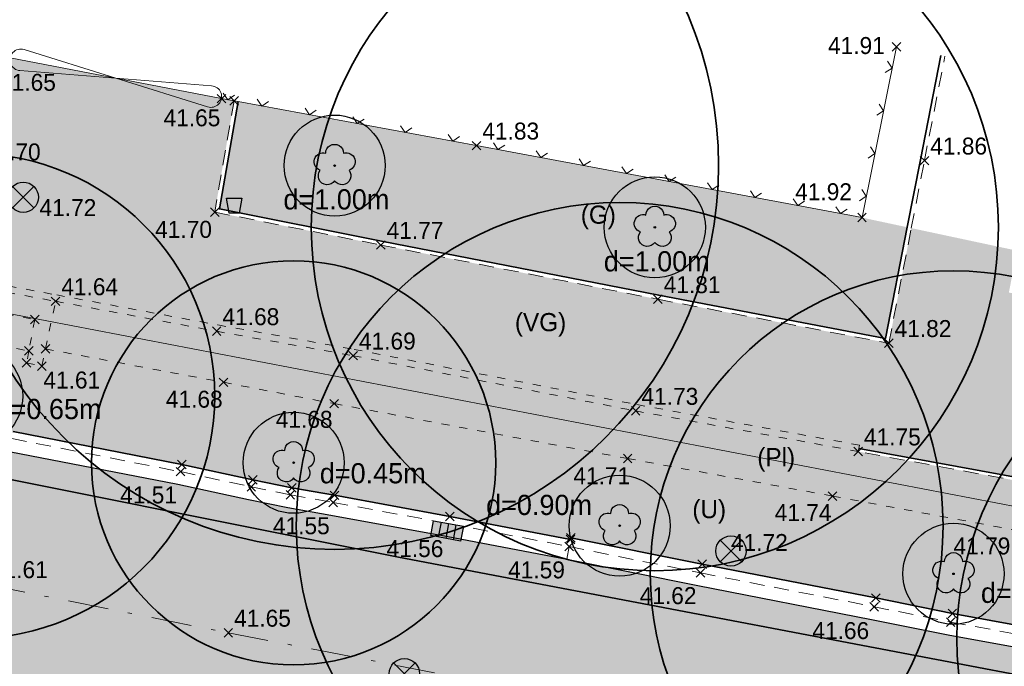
# Model space of a CAD drawing. Extents: x 353221 to 353633, y 5707812 to 5707954.
# Tile 15 of 35: x 353447 to 353471, y 5707879 to 5707895. Entities that reach past the tile are written whole.
import ezdxf

# ---------------------------------------------------------------- set-up
doc = ezdxf.new("R2010")
doc.units = 0
doc.header["$MEASUREMENT"] = 0
for name, pattern in [('LINE_LT_6', [0.62, 0.37, -0.25]), ('LINE_LT_7', [0.45, 0.2, -0.25]), ('LINE_LT_8', [2.1, 1, -0.5, 0.1, -0.5])]:
    doc.linetypes.add(name, pattern=pattern)
for name, color, linetype in [('ALK', 7, 'Continuous'), ('Beschriftung-Punkte', 7, 'Continuous'), ('Bordstein', 7, 'Continuous'), ('Bäume', 7, 'Continuous'), ('Einbauten', 7, 'Continuous'), ('Fahrbahnmitte', 7, 'Continuous'), ('Fahrbahnmitte_Punkt', 7, 'Continuous'), ('Hinweistext_Baum', 7, 'Continuous'), ('Kanaldeckel', 7, 'Continuous'), ('Oberfläche', 7, 'Continuous'), ('Punkte_Geh- und Radweg', 7, 'Continuous'), ('Punkte_Gelände', 7, 'Continuous'), ('Punkte_OK-Bordstein', 7, 'Continuous'), ('Punkte_UK-Bordstein', 7, 'Continuous'), ('Rinne', 7, 'Continuous'), ('Straßenabläufe', 7, 'Continuous'), ('Topographie', 7, 'Continuous'), ('Vers-Wasser', 7, 'Continuous'), ('ZZF_Asphalt', 7, 'Continuous'), ('ZZF_Betongroßpflaster', 7, 'Continuous'), ('ZZF_Betonkleinpflaster', 7, 'Continuous'), ('ZZF_Betonplatten', 7, 'Continuous'), ('ZZF_Betonverbundpflaster', 7, 'Continuous'), ('ZZF_Grünfläche', 7, 'Continuous'), ('ZZF_Unbefestigte Fläche', 7, 'Continuous'), ('ZZL_Rinne_HK', 7, 'Continuous')]:
    doc.layers.add(name, color=color, linetype=linetype)
doc.styles.add('2009', font='txt', dxfattribs={"height": 1})
doc.styles.add('2307', font='txt', dxfattribs={"height": 1})
doc.styles.add('59', font='txt', dxfattribs={"height": 1})

# ---------------------------------------------------------------- blocks, each defined once
blk = doc.blocks.new('6022')
at = {"color": 1, "lineweight": 13, "true_color": 0xff0000}
for q in [(-0.569528, -0.569528), (0.569528, -0.569528)]:
    blk.add_line((0, 0), q, dxfattribs=at)
blk = doc.blocks.new('SymLine60')
at = {"xscale": 0.25, "yscale": 0.25, "rotation": 258.6223388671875}
for p in [(353468.336625, 5707893.629375), (353468.123875, 5707892.572125), (353467.911125, 5707891.514875), (353467.698375, 5707890.457625)]:
    blk.add_blockref('6022', p, dxfattribs=at)
blk = doc.blocks.new('SymLine64')
at = {"xscale": 0.25, "yscale": 0.25, "rotation": 169.7112213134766}
blk.add_blockref('6022', (353451.901, 5707892.8455), dxfattribs=at)
blk = doc.blocks.new('SymLine74')
at = {"xscale": 0.25, "yscale": 0.25}
for p, rotation in [((353452.746, 5707892.691), 169.5333526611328), ((353453.926, 5707892.473), 169.5333526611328), ((353455.106, 5707892.255), 169.5333526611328), ((353456.286, 5707892.037), 169.5333526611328), ((353457.466, 5707891.819), 169.5333526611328), ((353458.586, 5707891.611), 169.4209899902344), ((353459.645, 5707891.413), 169.4209899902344), ((353460.705, 5707891.215), 169.4209899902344), ((353461.764, 5707891.017), 169.4209899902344), ((353462.824, 5707890.82), 169.4209899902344), ((353463.884, 5707890.622), 169.4209899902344), ((353464.943, 5707890.424), 169.4209899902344), ((353466.003, 5707890.226), 169.4209899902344), ((353467.062, 5707890.028), 169.4209899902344)]:
    blk.add_blockref('6022', p, dxfattribs=dict(at, rotation=rotation))
blk = doc.blocks.new('90018')
at = {"true_color": 0x000000}
h = blk.add_hatch(color=18, dxfattribs=at)
edge = h.paths.add_edge_path(flags=0)
edge.add_arc((0, 0), 1.5, 0, 360)
at = {"color": 1, "lineweight": 25, "true_color": 0xff0000}
for p, q in [((-1.06066, -1.06066), (1.06066, 1.06066)), ((-1.06066, 1.06066), (1.06066, -1.06066))]:
    blk.add_line(p, q, dxfattribs=at)
blk.add_circle((0, 0), 1.5, dxfattribs=at)
blk = doc.blocks.new('609')
at = {"color": 7, "lineweight": 25, "true_color": 0xffffff}
for p, q in [((0, 0), (-0.53033, 0.53033)), ((-0.53033, -0.53033), (0.53033, 0.53033)), ((0, 0), (0.53033, -0.53033))]:
    blk.add_line(p, q, dxfattribs=at)
blk = doc.blocks.new('610')
at = {"color": 7, "lineweight": 25, "true_color": 0xffffff}
for p, q in [((0.53033, 0.53033), (-0.53033, -0.53033)), ((-0.53033, 0.53033), (0.53033, -0.53033))]:
    blk.add_line(p, q, dxfattribs=at)
blk = doc.blocks.new('90029')
at = {"true_color": 0x000000}
blk.add_hatch(color=18, dxfattribs=at).paths.add_polyline_path([(-0.75, 0.75), (0.75, 0.75), (0.500025, -0.75), (-0.500025, -0.75)])
at = {"color": 1, "lineweight": 25, "true_color": 0xff0000}
blk.add_lwpolyline([(-0.75, 0.75), (0.75, 0.75), (0.500025, -0.75), (-0.500025, -0.75), (-0.75, 0.75)], close=True, dxfattribs=at)
blk = doc.blocks.new('90024')
at = {"color": 3, "lineweight": 25, "true_color": 0x00ff00}
blk.add_lwpolyline([(-0.440994, 0.606651, -1.005342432), (0.440994, 0.606651, -0.999998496), (0.713109, -0.232323, -1.043504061), (0, -0.75, -1.043504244), (-0.713109, -0.232323, -0.999998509), (-0.440994, 0.606651)], format="xyb", close=True, dxfattribs=at)
blk.add_circle((0, 0), 0.039, dxfattribs=at)
blk = doc.blocks.new('90005')
at = {"true_color": 0x000000}
blk.add_hatch(color=18, dxfattribs=at).paths.add_polyline_path([(-1.500008, 0.000002), (1.500008, -0.000002), (1.500009, -1.500008), (-1.500008, -1.500009)])
at = {"color": 1, "lineweight": 25, "true_color": 0xff0000}
for p, q in [((-1.500008, 0.000002), (1.500008, -0.000002)), ((-1.500008, -1.500009), (-1.500008, 0.000002)), ((-0.750003, 0), (-0.750004, -1.500008)), ((0, 0), (-0.000002, -1.500008)), ((0.750003, 0), (0.750004, -1.500008)), ((1.500008, -0.000002), (1.500009, -1.500008)), ((1.500009, -1.500008), (-1.500008, -1.500009))]:
    blk.add_line(p, q, dxfattribs=at)

msp = doc.modelspace()

# ---------------------------------------------------------------- hatches: boundary and pattern name
at = {"layer": 'ZZF_Asphalt', "true_color": 0xffff78}
msp.add_hatch(color=51, dxfattribs=at).paths.add_polyline_path([(353515.998, 5707870.943), (353515.969, 5707870.785), (353514.214, 5707871.118), (353511.29, 5707871.667), (353509.518, 5707871.977), (353508.246, 5707872.242), (353505.305, 5707872.778), (353504.888, 5707872.871), (353502.77, 5707873.276), (353498.264, 5707874.113), (353497.211, 5707874.29), (353495.561, 5707874.63), (353491.644, 5707875.412), (353487.428, 5707876.157), (353485.592, 5707876.494), (353484.179, 5707876.85), (353481.838, 5707877.292), (353478.897, 5707877.862), (353477.406, 5707878.111), (353476.65, 5707878.28), (353473.431, 5707878.924), (353469.725, 5707879.603), (353467.828, 5707879.984), (353463.534, 5707880.821), (353460.286, 5707881.473), (353457.304, 5707882.042), (353454.451, 5707882.564), (353453.389, 5707882.752), (353452.417, 5707882.951), (353450.665, 5707883.328), (353446.495, 5707884.144), (353445.9, 5707880.854), (353445.416, 5707877.917), (353446.699, 5707877.682), (353450.94, 5707876.864), (353454.295, 5707876.227), (353455.8, 5707875.928), (353459.651, 5707875.166), (353466.48, 5707873.844), (353473.728, 5707872.437), (353481.856, 5707870.867), (353485.108, 5707870.236), (353489.506, 5707869.372), (353494.189, 5707868.45), (353495.02, 5707868.296), (353494.991, 5707868.138), (353499.941, 5707867.218), (353504.25, 5707866.404), (353509.963, 5707865.345), (353515.207, 5707864.458), (353519.367, 5707863.747), (353523.963, 5707862.973), (353524.807, 5707862.834), (353527.276, 5707862.425), (353528.135, 5707865.445), (353528.999, 5707868.996), (353530.137, 5707873.322), (353531.414, 5707879.283), (353527.93, 5707881.478, 0.024185), (353527.213, 5707879.224, 0.028069), (353526.992, 5707878.043, -0.043009), (353526.729, 5707876.824, -0.043371), (353526.109, 5707875.279, -0.0263), (353525.507, 5707874.315, -0.042352), (353524.505, 5707873.06, -0.053636), (353523.192, 5707871.957, -0.063956), (353521.348, 5707871.036, -0.061246), (353519.342, 5707870.617, -0.069201), (353517.143, 5707870.738)])
at = {"layer": 'ZZF_Betongroßpflaster', "true_color": 0xdcdcdc}
msp.add_hatch(color=254, dxfattribs=at).paths.add_polyline_path([(353435.909, 5707890.071), (353431.196, 5707890.939), (353424.644, 5707892.172), (353417.716, 5707893.48), (353412.445, 5707894.47), (353412.479, 5707894.626), (353417.746, 5707893.637), (353424.674, 5707892.329), (353431.225, 5707891.096), (353435.938, 5707890.228), (353439.835, 5707889.486), (353447.669, 5707888.014), (353451.656, 5707887.273), (353455.032, 5707886.668), (353462.023, 5707885.301), (353467.526, 5707884.296), (353467.511, 5707884.218), (353467.497, 5707884.139), (353461.993, 5707885.144), (353455.003, 5707886.511), (353451.627, 5707887.116), (353447.64, 5707887.857), (353439.805, 5707889.329)])
at = {"layer": 'ZZF_Betongroßpflaster', "true_color": 0x00ff00}
h = msp.add_hatch(dxfattribs=at)
h.set_pattern_fill('STRATIS_AreaStyle_Complicate114', color=3, style=0, pattern_type=2)
h.set_pattern_definition([(-145.6404, (353412.44477, 5707894.626), (-0.0979225, -0.5212113), [0, 0, 1])])
h.paths.add_polyline_path([(353435.909, 5707890.071), (353431.196, 5707890.939), (353424.644, 5707892.172), (353417.716, 5707893.48), (353412.445, 5707894.47), (353412.479, 5707894.626), (353417.746, 5707893.637), (353424.674, 5707892.329), (353431.225, 5707891.096), (353435.938, 5707890.228), (353439.835, 5707889.486), (353447.669, 5707888.014), (353451.656, 5707887.273), (353455.032, 5707886.668), (353462.023, 5707885.301), (353467.526, 5707884.296), (353467.511, 5707884.218), (353467.497, 5707884.139), (353461.993, 5707885.144), (353455.003, 5707886.511), (353451.627, 5707887.116), (353447.64, 5707887.857), (353439.805, 5707889.329)])
h = msp.add_hatch(dxfattribs=at)
h.set_pattern_fill('STRATIS_AreaStyle_Complicate115', color=3, style=0, pattern_type=2)
h.set_pattern_definition([(-55.6404, (353412.44477, 5707894.626), (0.5212113, -0.0979225), [0, 0, 1])])
h.paths.add_polyline_path([(353435.909, 5707890.071), (353431.196, 5707890.939), (353424.644, 5707892.172), (353417.716, 5707893.48), (353412.445, 5707894.47), (353412.479, 5707894.626), (353417.746, 5707893.637), (353424.674, 5707892.329), (353431.225, 5707891.096), (353435.938, 5707890.228), (353439.835, 5707889.486), (353447.669, 5707888.014), (353451.656, 5707887.273), (353455.032, 5707886.668), (353462.023, 5707885.301), (353467.526, 5707884.296), (353467.511, 5707884.218), (353467.497, 5707884.139), (353461.993, 5707885.144), (353455.003, 5707886.511), (353451.627, 5707887.116), (353447.64, 5707887.857), (353439.805, 5707889.329)])
at = {"layer": 'ZZF_Betonkleinpflaster', "true_color": 0x7d7d7d}
h = msp.add_hatch(color=8, dxfattribs=at)
h.paths.add_polyline_path([(353447.392, 5707886.68), (353447.64, 5707887.857), (353439.805, 5707889.329), (353435.909, 5707890.071), (353435.673, 5707888.879), (353435.616, 5707888.578), (353436.267, 5707888.454), (353436.44, 5707889.453), (353439.395, 5707888.871), (353439.201, 5707887.902), (353438.841, 5707886.068), (353439.603, 5707885.932), (353442.597, 5707885.346), (353443.724, 5707885.134), (353443.823, 5707885.647), (353442.837, 5707885.808), (353443.3, 5707888.138), (353447.126, 5707887.408), (353446.981, 5707886.631), (353446.922, 5707886.332), (353447.299, 5707886.253)])
h.paths.add_polyline_path([(353439.878, 5707888.783), (353442.814, 5707888.226), (353442.327, 5707885.91), (353439.418, 5707886.448)])
at = {"layer": 'ZZF_Betonkleinpflaster', "true_color": 0xdcdcdc}
msp.add_hatch(color=254, dxfattribs=at).paths.add_polyline_path([(353443.823, 5707885.647), (353444.085, 5707886.982), (353445.744, 5707886.645), (353445.791, 5707886.852), (353446.981, 5707886.631), (353447.126, 5707887.408), (353443.3, 5707888.138), (353442.837, 5707885.808)])
at = {"layer": 'ZZF_Betonplatten', "true_color": 0x96c8ff}
msp.add_hatch(color=151, dxfattribs=at).paths.add_polyline_path([(353506.028, 5707875.344), (353506.012, 5707875.295), (353501.692, 5707876.133), (353492.964, 5707877.805), (353492.973, 5707878.05), (353490.78, 5707878.46), (353485.605, 5707879.434), (353480.528, 5707880.395), (353475.061, 5707881.429), (353471.28, 5707882.211), (353466.864, 5707883.036), (353461.794, 5707883.966), (353454.532, 5707885.325), (353451.793, 5707885.852), (353447.392, 5707886.68), (353447.64, 5707887.857), (353451.627, 5707887.116), (353455.003, 5707886.511), (353461.993, 5707885.144), (353467.497, 5707884.139), (353471.69, 5707883.366), (353474.385, 5707882.808), (353480.868, 5707881.577), (353485.412, 5707880.698), (353493.177, 5707879.229), (353501.941, 5707877.522), (353506.235, 5707876.688), (353506.188, 5707876.192)])
at = {"layer": 'ZZF_Betonplatten', "true_color": 0x00ffff}
h = msp.add_hatch(dxfattribs=at)
h.set_pattern_fill('STRATIS_AreaStyle_Complicate191', color=4, style=0, pattern_type=2)
h.set_pattern_definition([(-100.99644, (353447.392, 5707887.857), (0.2965842, -0.4396451), [0, 0, 1])])
h.paths.add_polyline_path([(353506.028, 5707875.344), (353506.012, 5707875.295), (353501.692, 5707876.133), (353492.964, 5707877.805), (353492.973, 5707878.05), (353490.78, 5707878.46), (353485.605, 5707879.434), (353480.528, 5707880.395), (353475.061, 5707881.429), (353471.28, 5707882.211), (353466.864, 5707883.036), (353461.794, 5707883.966), (353454.532, 5707885.325), (353451.793, 5707885.852), (353447.392, 5707886.68), (353447.64, 5707887.857), (353451.627, 5707887.116), (353455.003, 5707886.511), (353461.993, 5707885.144), (353467.497, 5707884.139), (353471.69, 5707883.366), (353474.385, 5707882.808), (353480.868, 5707881.577), (353485.412, 5707880.698), (353493.177, 5707879.229), (353501.941, 5707877.522), (353506.235, 5707876.688), (353506.188, 5707876.192)])
h = msp.add_hatch(dxfattribs=at)
h.set_pattern_fill('STRATIS_AreaStyle_Complicate192', color=4, style=0, pattern_type=2)
h.set_pattern_definition([(-190.99644, (353447.392, 5707887.857), (-0.4396451, -0.2965842), [0, 0, 1])])
h.paths.add_polyline_path([(353506.028, 5707875.344), (353506.012, 5707875.295), (353501.692, 5707876.133), (353492.964, 5707877.805), (353492.973, 5707878.05), (353490.78, 5707878.46), (353485.605, 5707879.434), (353480.528, 5707880.395), (353475.061, 5707881.429), (353471.28, 5707882.211), (353466.864, 5707883.036), (353461.794, 5707883.966), (353454.532, 5707885.325), (353451.793, 5707885.852), (353447.392, 5707886.68), (353447.64, 5707887.857), (353451.627, 5707887.116), (353455.003, 5707886.511), (353461.993, 5707885.144), (353467.497, 5707884.139), (353471.69, 5707883.366), (353474.385, 5707882.808), (353480.868, 5707881.577), (353485.412, 5707880.698), (353493.177, 5707879.229), (353501.941, 5707877.522), (353506.235, 5707876.688), (353506.188, 5707876.192)])
at = {"layer": 'ZZF_Betonverbundpflaster', "true_color": 0xdcdcdc}
msp.add_hatch(color=254, dxfattribs=at).paths.add_polyline_path([(353467.511, 5707884.218), (353467.526, 5707884.296), (353462.023, 5707885.301), (353455.032, 5707886.668), (353451.656, 5707887.273), (353447.669, 5707888.014), (353439.835, 5707889.486), (353435.938, 5707890.228), (353431.225, 5707891.096), (353424.674, 5707892.329), (353417.746, 5707893.637), (353412.479, 5707894.626), (353413.111, 5707897.482), (353419.81, 5707896.159), (353425.306, 5707895.098), (353431.838, 5707893.846), (353432.244, 5707896.043), (353432.353, 5707896.633), (353432.747, 5707896.561), (353437.892, 5707895.568), (353438.096, 5707895.529), (353437.619, 5707892.751), (353442.363, 5707891.853), (353445.723, 5707891.194), (353446.232, 5707893.94), (353446.518, 5707893.884), (353451.744, 5707892.874), (353452.058, 5707892.817), (353451.579, 5707890.065), (353455.688, 5707889.251), (353462.543, 5707887.908), (353468.255, 5707886.822), (353468.811, 5707889.669), (353471.425, 5707889.111), (353471.226, 5707888.074), (353473.5, 5707887.636), (353473.689, 5707888.627), (353486.248, 5707885.947), (353486.028, 5707884.801), (353491.402, 5707883.75), (353496.797, 5707882.689), (353496.99, 5707883.653), (353508.78, 5707881.137), (353506.819, 5707876.736), (353506.265, 5707876.845), (353501.972, 5707877.679), (353493.207, 5707879.386), (353485.442, 5707880.855), (353480.898, 5707881.734), (353474.415, 5707882.965), (353474.4, 5707882.887), (353471.705, 5707883.445)])
at = {"layer": 'ZZF_Betonverbundpflaster', "true_color": 0xff0000}
h = msp.add_hatch(dxfattribs=at)
h.set_pattern_fill('STRATIS_AreaStyle_Complicate198', color=1, style=0, pattern_type=2)
h.set_pattern_definition([(-145.44547, (353412.47934, 5707897.482), (-0.0961487, -0.5215414), [0, 0, 1])])
h.paths.add_polyline_path([(353467.511, 5707884.218), (353467.526, 5707884.296), (353462.023, 5707885.301), (353455.032, 5707886.668), (353451.656, 5707887.273), (353447.669, 5707888.014), (353439.835, 5707889.486), (353435.938, 5707890.228), (353431.225, 5707891.096), (353424.674, 5707892.329), (353417.746, 5707893.637), (353412.479, 5707894.626), (353413.111, 5707897.482), (353419.81, 5707896.159), (353425.306, 5707895.098), (353431.838, 5707893.846), (353432.244, 5707896.043), (353432.353, 5707896.633), (353432.747, 5707896.561), (353437.892, 5707895.568), (353438.096, 5707895.529), (353437.619, 5707892.751), (353442.363, 5707891.853), (353445.723, 5707891.194), (353446.232, 5707893.94), (353446.518, 5707893.884), (353451.744, 5707892.874), (353452.058, 5707892.817), (353451.579, 5707890.065), (353455.688, 5707889.251), (353462.543, 5707887.908), (353468.255, 5707886.822), (353468.811, 5707889.669), (353471.425, 5707889.111), (353471.226, 5707888.074), (353473.5, 5707887.636), (353473.689, 5707888.627), (353486.248, 5707885.947), (353486.028, 5707884.801), (353491.402, 5707883.75), (353496.797, 5707882.689), (353496.99, 5707883.653), (353508.78, 5707881.137), (353506.819, 5707876.736), (353506.265, 5707876.845), (353501.972, 5707877.679), (353493.207, 5707879.386), (353485.442, 5707880.855), (353480.898, 5707881.734), (353474.415, 5707882.965), (353474.4, 5707882.887), (353471.705, 5707883.445)])
h = msp.add_hatch(dxfattribs=at)
h.set_pattern_fill('STRATIS_AreaStyle_Complicate199', color=1, style=0, pattern_type=2)
h.set_pattern_definition([(-55.44547, (353412.47934, 5707897.482), (0.5215414, -0.0961487), [0, 0, 1])])
h.paths.add_polyline_path([(353467.511, 5707884.218), (353467.526, 5707884.296), (353462.023, 5707885.301), (353455.032, 5707886.668), (353451.656, 5707887.273), (353447.669, 5707888.014), (353439.835, 5707889.486), (353435.938, 5707890.228), (353431.225, 5707891.096), (353424.674, 5707892.329), (353417.746, 5707893.637), (353412.479, 5707894.626), (353413.111, 5707897.482), (353419.81, 5707896.159), (353425.306, 5707895.098), (353431.838, 5707893.846), (353432.244, 5707896.043), (353432.353, 5707896.633), (353432.747, 5707896.561), (353437.892, 5707895.568), (353438.096, 5707895.529), (353437.619, 5707892.751), (353442.363, 5707891.853), (353445.723, 5707891.194), (353446.232, 5707893.94), (353446.518, 5707893.884), (353451.744, 5707892.874), (353452.058, 5707892.817), (353451.579, 5707890.065), (353455.688, 5707889.251), (353462.543, 5707887.908), (353468.255, 5707886.822), (353468.811, 5707889.669), (353471.425, 5707889.111), (353471.226, 5707888.074), (353473.5, 5707887.636), (353473.689, 5707888.627), (353486.248, 5707885.947), (353486.028, 5707884.801), (353491.402, 5707883.75), (353496.797, 5707882.689), (353496.99, 5707883.653), (353508.78, 5707881.137), (353506.819, 5707876.736), (353506.265, 5707876.845), (353501.972, 5707877.679), (353493.207, 5707879.386), (353485.442, 5707880.855), (353480.898, 5707881.734), (353474.415, 5707882.965), (353474.4, 5707882.887), (353471.705, 5707883.445)])
at = {"layer": 'ZZF_Grünfläche', "true_color": 0xa0ffa0}
msp.add_hatch(color=81, dxfattribs=at).paths.add_polyline_path([(353468.713, 5707889.69), (353468.176, 5707886.939), (353462.562, 5707888.006), (353455.707, 5707889.349), (353451.694, 5707890.144), (353452.157, 5707892.8), (353458.056, 5707891.71), (353467.592, 5707889.929)])
at = {"layer": 'ZZF_Unbefestigte Fläche', "true_color": 0xe6c8ff}
msp.add_hatch(color=254, dxfattribs=at).paths.add_polyline_path([(353460.383, 5707881.964), (353460.39, 5707882.003), (353463.639, 5707881.351), (353467.933, 5707880.514), (353469.827, 5707880.133), (353473.532, 5707879.454), (353476.762, 5707878.808), (353477.509, 5707878.641), (353478.993, 5707878.394), (353481.939, 5707877.822), (353484.295, 5707877.378), (353485.707, 5707877.022), (353487.524, 5707876.689), (353491.744, 5707875.943), (353495.669, 5707875.16), (353497.311, 5707874.821), (353498.358, 5707874.645), (353502.87, 5707873.806), (353504.997, 5707873.399), (353505.412, 5707873.308), (353505.398, 5707873.239), (353508.336, 5707872.703), (353508.072, 5707874.628), (353505.952, 5707874.953), (353506.012, 5707875.295), (353501.692, 5707876.133), (353492.964, 5707877.805), (353492.973, 5707878.05), (353490.78, 5707878.46), (353485.605, 5707879.434), (353480.528, 5707880.395), (353475.061, 5707881.429), (353471.28, 5707882.211), (353466.864, 5707883.036), (353461.794, 5707883.966), (353454.532, 5707885.325), (353451.793, 5707885.852), (353447.392, 5707886.68), (353447.299, 5707886.253), (353446.922, 5707886.332), (353446.981, 5707886.631), (353445.791, 5707886.852), (353445.744, 5707886.645), (353444.085, 5707886.982), (353443.823, 5707885.647), (353443.724, 5707885.134), (353444.551, 5707884.978), (353446.583, 5707884.605), (353446.589, 5707884.635), (353450.765, 5707883.817), (353452.52, 5707883.44), (353453.483, 5707883.243), (353454.54, 5707883.056), (353457.396, 5707882.534)])

# ---------------------------------------------------------------- linework, layer by layer
at = {"layer": 'ALK', "color": 1, "lineweight": 18, "true_color": 0xff0000}
msp.add_lwpolyline([(353338.914, 5707954.084), (353331.532, 5707909.591), (353354.915, 5707905.115), (353369.702, 5707902.282), (353426.952, 5707891.299), (353491.369, 5707878.939), (353516.874, 5707873.934), (353521.891, 5707879.894), (353526.985, 5707885.943), (353532.535, 5707892.535), (353535.309, 5707895.83), (353540.449, 5707901.936), (353541.152, 5707902.771), (353536.668, 5707906.617), (353532.493, 5707910.19), (353532.272, 5707910.389), (353521.855, 5707919.321), (353535.83, 5707933.866), (353546.473, 5707944.95), (353550.63, 5707949.278), (353550.074, 5707949.754), (353554.297, 5707954.084)], dxfattribs=at)
msp.add_lwpolyline([(353514.114, 5707871.159), (353516.874, 5707873.934), (353491.369, 5707878.939), (353426.952, 5707891.299), (353369.702, 5707902.282), (353367.201, 5707889.688), (353368.812, 5707889.344), (353370.97, 5707888.946), (353379.936, 5707887.294), (353449.799, 5707873.812), (353499.299, 5707864.265), (353500.536, 5707864.026), (353504.883, 5707863.188), (353505.949, 5707862.982), (353514.114, 5707871.159)], close=True, dxfattribs=at)
at = {"layer": 'Bordstein', "color": 1, "linetype": 'LINE_LT_6', "lineweight": 13, "true_color": 0xff0000}
msp.add_lwpolyline([(353435.565, 5707886.557), (353437.666, 5707886.126), (353439.575, 5707885.785), (353442.569, 5707885.199), (353444.524, 5707884.831), (353446.555, 5707884.458), (353450.729, 5707883.641), (353452.483, 5707883.264), (353453.449, 5707883.066), (353454.508, 5707882.879), (353457.363, 5707882.357), (353460.348, 5707881.787), (353463.596, 5707881.135), (353467.89, 5707880.298), (353469.785, 5707879.917), (353473.491, 5707879.238)], dxfattribs=at)
at = {"layer": 'Bordstein', "color": 1, "lineweight": 35, "true_color": 0xff0000}
for points in [[(353468.713, 5707889.69, 41.845), (353469.039, 5707891.358, 41.859), (353469.544, 5707893.943, 41.881)], [(353452.157, 5707892.8, 41.675), (353451.694, 5707890.144, 41.698), (353455.707, 5707889.349, 41.767), (353462.562, 5707888.006, 41.815), (353468.176, 5707886.939, 41.822), (353468.713, 5707889.69, 41.845)], [(353446.589, 5707884.635, 41.594), (353450.765, 5707883.817, 41.619), (353452.52, 5707883.44, 41.633), (353453.483, 5707883.243, 41.64), (353454.54, 5707883.056, 41.637), (353457.396, 5707882.534, 41.655), (353460.383, 5707881.964, 41.708)], [(353467.511, 5707884.218, 41.751), (353471.705, 5707883.445, 41.796), (353474.4, 5707882.887, 41.825)], [(353460.39, 5707882.003, 41.701), (353463.639, 5707881.351, 41.703), (353467.933, 5707880.514, 41.747), (353469.827, 5707880.133, 41.812), (353473.532, 5707879.454, 41.775), (353476.762, 5707878.808, 41.817), (353477.509, 5707878.641, 41.888), (353478.993, 5707878.394, 41.816), (353481.939, 5707877.822, 41.831), (353484.295, 5707877.378, 41.842), (353485.707, 5707877.022, 41.885), (353487.524, 5707876.689, 41.911), (353491.744, 5707875.943, 41.87), (353495.669, 5707875.16, 41.937), (353497.311, 5707874.821, 42.022), (353498.358, 5707874.645, 41.957), (353502.87, 5707873.806, 41.938), (353504.997, 5707873.399, 41.95), (353505.412, 5707873.308, 41.951)]]:
    msp.add_polyline3d(points, dxfattribs=at)
at = {"layer": 'Bordstein', "color": 1, "linetype": 'LINE_LT_6', "lineweight": 13, "true_color": 0xff0000}
for points in [[(353468.811, 5707889.669, 41.845), (353469.137, 5707891.339, 41.859), (353469.642, 5707893.924, 41.88)], [(353452.058, 5707892.817, 41.675), (353451.579, 5707890.065, 41.698), (353455.688, 5707889.251, 41.767), (353462.543, 5707887.908, 41.815), (353468.255, 5707886.822, 41.822), (353468.811, 5707889.669, 41.845)], [(353474.385, 5707882.808, 41.825), (353471.69, 5707883.366, 41.796), (353467.497, 5707884.139, 41.751)]]:
    msp.add_polyline3d(points, dxfattribs=at)
at = {"layer": 'Bäume', "color": 3, "lineweight": 35, "true_color": 0x00ff00}
for centre, radius in [((353454.544, 5707891.217), 9.5), ((353462.466, 5707889.69), 8.5), ((353445.577, 5707885.511), 6), ((353461.596, 5707882.303), 8), ((353453.53, 5707883.861), 5), ((353469.855, 5707881.113), 7.5), ((353477.938, 5707879.51), 8)]:
    msp.add_circle(centre, radius, dxfattribs=at)
at = {"layer": 'Bäume', "color": 3, "lineweight": 25, "true_color": 0x00ff00}
for centre in [(353454.544, 5707891.217), (353462.466, 5707889.69), (353445.577, 5707885.511), (353453.53, 5707883.861), (353461.596, 5707882.303), (353469.855, 5707881.113)]:
    msp.add_circle(centre, 1.25, dxfattribs=at)
at = {"layer": 'Fahrbahnmitte', "color": 1, "linetype": 'LINE_LT_8', "lineweight": 13, "true_color": 0xff0000}
msp.add_polyline3d([(353365.078, 5707896.448, 41.752), (353370.941, 5707895.277, 41.703), (353380.161, 5707893.558, 41.664), (353386.826, 5707892.235, 41.62), (353391.865, 5707891.267, 41.613), (353398.673, 5707889.865, 41.581), (353402.542, 5707889.09, 41.565), (353413.564, 5707887.048, 41.516), (353423.996, 5707885.016, 41.49), (353428.733, 5707884.1, 41.515), (353434.9, 5707882.885, 41.555), (353440.459, 5707881.816, 41.579), (353445.9, 5707880.854, 41.613), (353451.914, 5707879.653, 41.647), (353460.433, 5707878.002, 41.676), (353469.712, 5707876.168, 41.742), (353475.779, 5707875.05, 41.78), (353484.431, 5707873.534, 41.827), (353493.579, 5707871.589, 41.896), (353504.876, 5707869.488, 42.051), (353511.991, 5707868.249, 42.072), (353520.738, 5707866.669, 42.169), (353528.135, 5707865.445, 42.313)], dxfattribs=at)
at = {"layer": 'Rinne', "color": 1, "lineweight": 25, "true_color": 0xff0000}
msp.add_polyline3d([(353446.495, 5707884.144, 41.48), (353450.665, 5707883.328, 41.506), (353452.417, 5707882.951, 41.535), (353453.389, 5707882.752, 41.541), (353454.451, 5707882.564, 41.552), (353457.304, 5707882.042, 41.564), (353460.286, 5707881.473, 41.676), (353463.534, 5707880.821, 41.618), (353467.828, 5707879.984, 41.655), (353469.725, 5707879.603, 41.681), (353473.431, 5707878.924, 41.692)], dxfattribs=at)
at = {"layer": 'Topographie', "color": 1, "lineweight": 18, "true_color": 0xff0000}
for p, q in [((353446.861, 5707894.089), (353451.401, 5707892.669)), ((353451.744, 5707892.874, 41.652), (353446.518, 5707893.884, 41.653)), ((353446.76, 5707893.566), (353451.502, 5707893.192))]:
    msp.add_line(p, q, dxfattribs=at)
at = {"layer": 'Topographie', "color": 1, "lineweight": 13, "true_color": 0xff0000}
for p, q in [((353468.443, 5707894.158, 41.909), (353467.592, 5707889.929, 41.919)), ((353452.058, 5707892.817, 41.675), (353451.744, 5707892.874, 41.652)), ((353452.157, 5707892.8, 41.675), (353452.058, 5707892.817, 41.675))]:
    msp.add_line(p, q, dxfattribs=at)
at = {"layer": 'Topographie', "color": 1, "linetype": 'LINE_LT_7', "lineweight": 13, "true_color": 0xff0000}
for p, q in [((353447.392, 5707886.68, 41.637), (353447.64, 5707887.857, 41.64)), ((353467.511, 5707884.218, 41.751), (353467.526, 5707884.296, 41.751)), ((353467.497, 5707884.139, 41.751), (353467.511, 5707884.218, 41.751))]:
    msp.add_line(p, q, dxfattribs=at)
at = {"layer": 'Topographie', "color": 1, "lineweight": 18, "true_color": 0xff0000}
for points in [[(353446.76, 5707893.566, -1.119059), (353446.861, 5707894.089)], [(353451.502, 5707893.192, -1.119059), (353451.401, 5707892.669)]]:
    msp.add_lwpolyline(points, format="xyb", dxfattribs=at)
at = {"layer": 'Topographie', "color": 1, "linetype": 'LINE_LT_7', "lineweight": 13, "true_color": 0xff0000}
for points in [[(353412.479, 5707894.626, 41.436), (353417.746, 5707893.637, 41.497), (353424.674, 5707892.329, 41.535), (353431.225, 5707891.096, 41.573), (353435.938, 5707890.228, 41.604), (353439.835, 5707889.486, 41.618), (353447.669, 5707888.014, 41.64), (353451.656, 5707887.273, 41.684), (353455.032, 5707886.668, 41.692), (353462.023, 5707885.301, 41.731), (353467.526, 5707884.296, 41.751)], [(353435.909, 5707890.071, 41.604), (353439.805, 5707889.329, 41.618), (353447.64, 5707887.857, 41.64)], [(353443.823, 5707885.647, 41.574), (353442.837, 5707885.808, 41.527), (353443.3, 5707888.138, 41.626), (353447.126, 5707887.408, 41.643), (353446.981, 5707886.631, 41.637)], [(353447.64, 5707887.857, 41.64), (353451.627, 5707887.116, 41.684), (353455.003, 5707886.511, 41.692), (353461.993, 5707885.144, 41.731), (353467.497, 5707884.139, 41.751)], [(353443.823, 5707885.647, 41.574), (353444.085, 5707886.982, 41.615), (353445.744, 5707886.645, 41.674), (353445.791, 5707886.852, 41.673), (353446.981, 5707886.631, 41.637)], [(353446.981, 5707886.631, 41.637), (353446.922, 5707886.332, 41.624), (353447.299, 5707886.253, 41.613), (353447.392, 5707886.68, 41.637)], [(353447.392, 5707886.68, 41.637), (353451.793, 5707885.852, 41.681), (353454.532, 5707885.325, 41.678), (353461.794, 5707883.966, 41.711), (353466.864, 5707883.036, 41.742), (353471.28, 5707882.211, 41.793), (353475.061, 5707881.429, 41.808), (353480.528, 5707880.395, 41.851), (353485.605, 5707879.434, 41.901), (353490.78, 5707878.46, 41.888), (353492.973, 5707878.05, 41.897), (353492.964, 5707877.805, 41.901), (353501.692, 5707876.133, 41.978), (353506.012, 5707875.295, 42.012)]]:
    msp.add_polyline3d(points, dxfattribs=at)
at = {"layer": 'Topographie', "color": 1, "lineweight": 13, "true_color": 0xff0000}
msp.add_polyline3d([(353467.592, 5707889.929, 41.919), (353458.056, 5707891.71, 41.833), (353452.157, 5707892.8, 41.675)], dxfattribs=at)
at = {"layer": 'Vers-Wasser', "color": 5, "lineweight": 35, "true_color": 0x0000ff}
msp.add_lwpolyline([(353365.602, 5707899.202), (353368.821, 5707898.59), (353387.349, 5707895.07), (353399.197, 5707892.877), (353429.503, 5707886.845), (353430.043, 5707886.74), (353430.73, 5707886.605), (353456.127, 5707881.523), (353473.81, 5707878.158), (353484.052, 5707876.283), (353486.133, 5707875.986), (353493.297, 5707874.643), (353495.799, 5707874.086), (353497.969, 5707873.722), (353503.675, 5707872.681)], dxfattribs=at)
at = {"layer": 'ZZL_Rinne_HK', "color": 1, "lineweight": 13, "true_color": 0xff0000}
msp.add_line((353460.348, 5707881.787, 41.585), (353460.286, 5707881.473, 41.676), dxfattribs=at)

# ---------------------------------------------------------------- block references
at = {"layer": 'Bäume', "xscale": 0.5, "yscale": 0.5, "zscale": 0.5}
for p in [(353454.544, 5707891.217, 42.006), (353462.466, 5707889.69, 41.978), (353453.53, 5707883.861, 41.724), (353461.596, 5707882.303, 41.753), (353469.855, 5707881.113, 41.779)]:
    msp.add_blockref('90024', p, dxfattribs=at)
at = {"layer": 'Einbauten', "xscale": 0.25, "yscale": 0.25, "zscale": 0.25}
msp.add_blockref('90029', (353452.061, 5707890.223, 41.801), dxfattribs=at)
at = {"layer": 'Fahrbahnmitte_Punkt', "xscale": 0.2, "yscale": 0.2, "zscale": 0.2}
msp.add_blockref('610', (353451.914, 5707879.653, 41.647), dxfattribs=at)
at = {"layer": 'Kanaldeckel', "xscale": 0.25, "yscale": 0.25, "zscale": 0.25}
for p in [(353446.841, 5707890.433, 41.722), (353464.35, 5707881.677, 41.72), (353456.27, 5707878.641, 41.65)]:
    msp.add_blockref('90018', p, dxfattribs=at)
at = {"layer": 'Punkte_Geh- und Radweg', "xscale": 0.2, "yscale": 0.2, "zscale": 0.2}
for p in [(353451.744, 5707892.874, 41.652), (353452.058, 5707892.817, 41.675), (353469.137, 5707891.339, 41.859), (353451.579, 5707890.065, 41.698), (353455.688, 5707889.251, 41.767), (353447.64, 5707887.857, 41.64), (353462.543, 5707887.908, 41.815), (353447.126, 5707887.408, 41.643), (353451.627, 5707887.116, 41.684), (353446.981, 5707886.631, 41.637), (353447.392, 5707886.68, 41.637), (353468.255, 5707886.822, 41.822), (353455.003, 5707886.511, 41.692), (353446.922, 5707886.332, 41.624), (353447.299, 5707886.253, 41.613), (353451.793, 5707885.852, 41.681), (353454.532, 5707885.325, 41.678), (353461.993, 5707885.144, 41.731), (353461.794, 5707883.966, 41.711), (353467.497, 5707884.139, 41.751), (353466.864, 5707883.036, 41.742)]:
    msp.add_blockref('609', p, dxfattribs=at)
at = {"layer": 'Punkte_Gelände', "xscale": 0.2, "yscale": 0.2, "zscale": 0.2}
for p in [(353468.443, 5707894.158, 41.909), (353458.056, 5707891.71, 41.833), (353467.592, 5707889.929, 41.919)]:
    msp.add_blockref('609', p, dxfattribs=at)
at = {"layer": 'Punkte_OK-Bordstein', "xscale": 0.2, "yscale": 0.2, "zscale": 0.2}
for p in [(353450.765, 5707883.817, 41.619), (353452.52, 5707883.44, 41.633), (353453.483, 5707883.243, 41.64), (353454.54, 5707883.056, 41.637), (353457.396, 5707882.534, 41.655), (353460.383, 5707881.964, 41.708), (353460.39, 5707882.003, 41.701), (353463.639, 5707881.351, 41.703), (353467.933, 5707880.514, 41.747), (353469.827, 5707880.133, 41.812)]:
    msp.add_blockref('609', p, dxfattribs=at)
at = {"layer": 'Punkte_UK-Bordstein', "xscale": 0.2, "yscale": 0.2, "zscale": 0.2}
for p in [(353450.729, 5707883.641, 41.506), (353452.483, 5707883.264, 41.535), (353453.449, 5707883.066, 41.541), (353454.508, 5707882.879, 41.552), (353460.348, 5707881.787, 41.585), (353463.596, 5707881.135, 41.618), (353467.89, 5707880.298, 41.655), (353469.785, 5707879.917, 41.681)]:
    msp.add_blockref('609', p, dxfattribs=at)
at = {"layer": 'Straßenabläufe', "xscale": 0.25, "yscale": 0.25, "zscale": 0.25, "rotation": 349.413946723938}
msp.add_blockref('90005', (353457.363, 5707882.357, 41.564), dxfattribs=at)
at = {"layer": 'Topographie'}
for name in ['SymLine60', 'SymLine64', 'SymLine74']:
    msp.add_blockref(name, (0, 0), dxfattribs=at)

# ---------------------------------------------------------------- texts
at = {"layer": 'Beschriftung-Punkte', "color": 7, "true_color": 0xffffff, "char_height": 0.42, "attachment_point": 1, "line_spacing_factor": 0.959981, "style": '59'}
for s, insert in [('41.91', (353466.751, 5707894.398)), ('41.65', (353446.243, 5707893.487)), ('41.65', (353450.312, 5707892.609)), ('41.83', (353458.199, 5707892.281)), ('41.86', (353469.28, 5707891.91)), ('41.70', (353445.866, 5707891.765)), ('41.92', (353465.938, 5707890.779)), ('41.72', (353447.243, 5707890.386)), ('41.70', (353450.104, 5707889.848)), ('41.77', (353455.831, 5707889.822)), ('41.64', (353447.783, 5707888.428)), ('41.81', (353462.686, 5707888.479)), ('41.68', (353451.77, 5707887.687)), ('41.82', (353468.398, 5707887.393)), ('41.69', (353455.146, 5707887.082)), ('41.61', (353447.339, 5707886.119)), ('41.73', (353462.136, 5707885.715)), ('41.68', (353450.369, 5707885.644)), ('41.68', (353453.088, 5707885.146)), ('41.75', (353467.64, 5707884.71)), ('41.71', (353460.451, 5707883.749)), ('41.51', (353449.239, 5707883.274)), ('41.74', (353465.432, 5707882.837)), ('41.55', (353453.018, 5707882.512)), ('41.72', (353464.35, 5707882.097)), ('41.56', (353455.83, 5707881.947)), ('41.79', (353469.856, 5707882.012)), ('41.61', (353446.043, 5707881.425)), ('41.59', (353458.837, 5707881.42)), ('41.62', (353462.092, 5707880.782)), ('41.65', (353452.057, 5707880.224)), ('41.66', (353466.364, 5707879.917))]:
    msp.add_mtext(s, dxfattribs=dict(at, insert=insert))
at = {"layer": 'Hinweistext_Baum', "color": 7, "true_color": 0xffffff, "char_height": 0.5, "attachment_point": 5, "line_spacing_factor": 0.959981, "style": '2307'}
for s, insert in [('d=1.00m', (353454.588, 5707890.377)), ('d=1.00m', (353462.514, 5707888.844)), ('d=0.65m', (353447.467, 5707885.188)), ('d=0.45m', (353455.488, 5707883.598)), ('d=0.90m', (353459.602, 5707882.814)), ('d=1.10m', (353471.844, 5707880.639))]:
    msp.add_mtext(s, dxfattribs=dict(at, insert=insert))
at = {"layer": 'Oberfläche', "color": 7, "true_color": 0xffffff, "char_height": 0.45, "attachment_point": 5, "line_spacing_factor": 0.959981, "style": '2009'}
for s, insert in [('(G)', (353461.069, 5707889.935)), ('(VG)', (353459.639, 5707887.274)), ('(Pl)', (353465.469, 5707883.933)), ('(U)', (353463.812, 5707882.646))]:
    msp.add_mtext(s, dxfattribs=dict(at, insert=insert))

doc.saveas('drawing.dxf')
